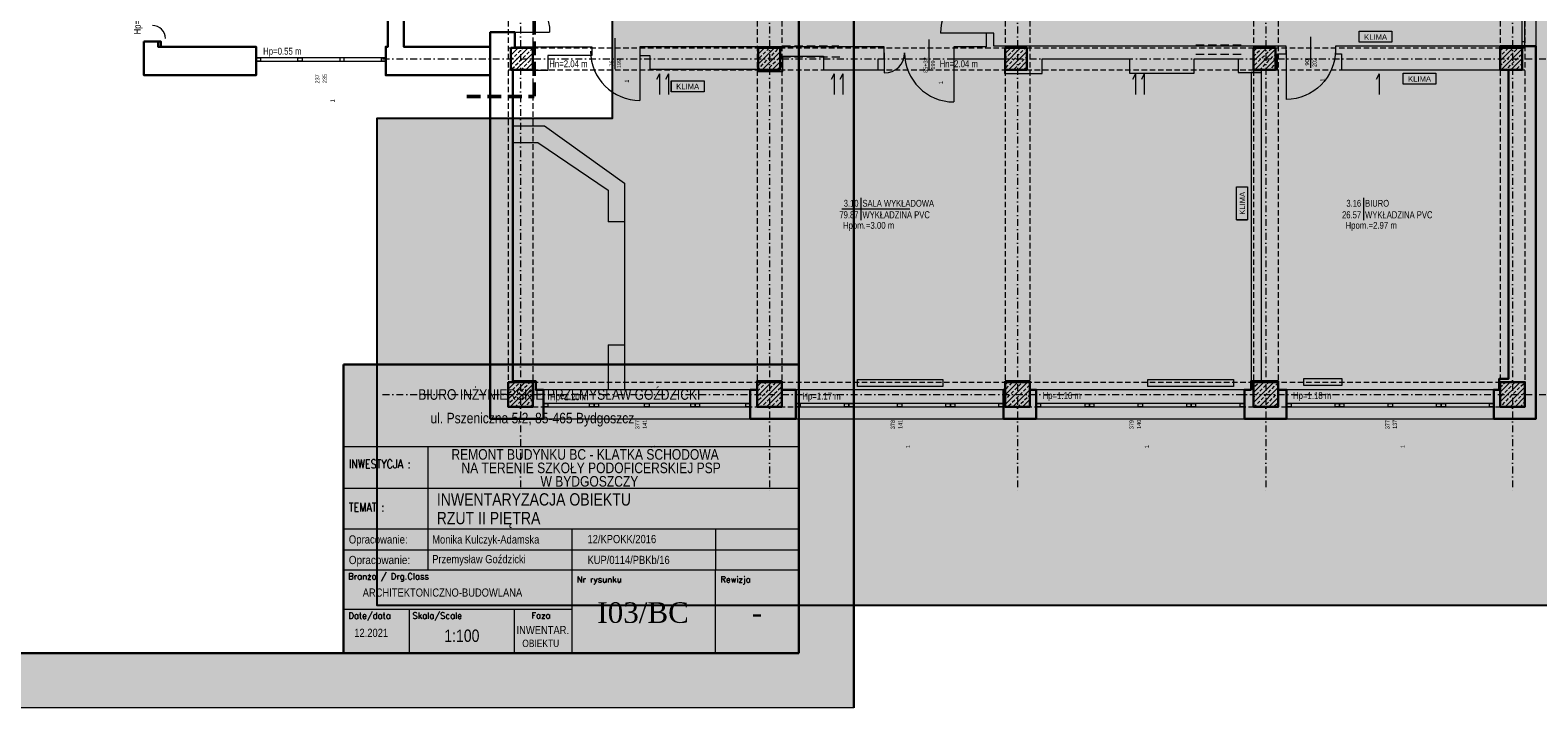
# Model space of a CAD drawing. Header units: millimetres. Extents: x 2046 to 20985, y -3049 to 4498.
# Tile 16 of 19: x 9093 to 11841, y 1140 to 2377. Entities that reach past the tile are written whole.
import ezdxf
from ezdxf.enums import TextEntityAlignment as Align

# ---------------------------------------------------------------- set-up
doc = ezdxf.new("R2010")
doc.units = ezdxf.units.MM
doc.linetypes.add('DASHDOT', pattern=[1, 0.5, -0.25, 0, -0.25])
doc.linetypes.add('DASHED', pattern=[0.75, 0.5, -0.25])
doc.layers.get('0').update_dxf_attribs({"lineweight": 18})
for name, color, linetype, lineweight in [('!MARIUSZ', 220, 'Continuous', 35), ('BA_drz', 7, 'Continuous', 18), ('BA_met', 7, 'Continuous', 18), ('BA_sym', 7, 'Continuous', 18), ('BA_txc', 1, 'Continuous', 18), ('BA_txs', 2, 'Continuous', 18), ('Cienka', 7, 'Continuous', 18), ('M_Ramki do druku', 7, 'Continuous', 18), ('PG_KONSTRUKCJA', 5, 'Continuous', 30), ('PG_OKNA', 7, 'Continuous', 18), ('PG_OSIE', 1, 'DASHDOT', 18), ('PG_PARAPETY_WEWN.', 2, 'Continuous', 18), ('PG_PARAPETY_ZEWN.', 1, 'Continuous', 18), ('PG_PODCIĄGI', 1, 'DASHED', 18), ('PG_SCHODY', 2, 'Continuous', 18), ('PG_SZRAF', 1, 'Continuous', 18), ('PG_WENTYLACJA', 1, 'Continuous', 18), ('PG_WIDOKOWE_CIENKIE', 1, 'Continuous', 18), ('PG_ŚCIANY_DZIAŁOWE', 3, 'Continuous', 18), ('PG_ŚCIANY_SŁUPY', 4, 'Continuous', 30), ('Przekrojowa', 60, 'Continuous', 18), ('TABC', 1, 'Continuous', 18), ('TABELKA', 7, 'Continuous', 18), ('Wyposażenie', 134, 'Continuous', 18)]:
    doc.layers.add(name, color=color, linetype=linetype, lineweight=lineweight)
doc.layers.add('BA_pom', color=6, linetype='Continuous', lineweight=18, plot=False)
doc.layers.get('BA_sym').off()
doc.styles.add('BIKTS', font='bikromsw.shx', dxfattribs={"width": 0.85})
doc.styles.add('ROMANC', font='times.ttf', dxfattribs={"height": 20})
doc.styles.add('ROMANS', font='bikromsw.shx', dxfattribs={"width": 0.8})
doc.styles.add('SIMPLEX', font='SIMPLEX')
doc.styles.get("Standard").update_dxf_attribs({"font": 'arial.ttf'})

# ---------------------------------------------------------------- blocks, each defined once
blk = doc.blocks.new('A$C243F7E6F')
at = {"layer": 'PG_SZRAF'}
h = blk.add_hatch(dxfattribs=at)
h.set_pattern_fill('ANSI33', color=256, scale=2)
h.set_pattern_definition([(45, (-6891.598, -2675.306), (-8.980256, 8.980256), []), (45, (-6882.618, -2675.306), (-8.980256, 8.980256), [6.35, -3.175])])
h.paths.add_polyline_path([(0, 0), (40, 0), (40, -40), (0, -40)])
at = {"layer": 'PG_KONSTRUKCJA'}
blk.add_lwpolyline([(0, 0), (40, 0), (40, -40), (0, -40), (0, 0)], dxfattribs=at)
blk = doc.blocks.new('A$C652F0D4A')
at = {"layer": 'PG_SZRAF'}
h = blk.add_hatch(dxfattribs=at)
h.set_pattern_fill('ANSI33', color=256, scale=2)
h.set_pattern_definition([(45, (-7030.048, -4118.865), (-8.980256, 8.980256), []), (45, (-7021.067, -4118.865), (-8.980256, 8.980256), [6.35, -3.175])])
h.paths.add_polyline_path([(-45, 45), (0, 45), (0, 0), (-45, 0)])
at = {"layer": 'PG_KONSTRUKCJA'}
blk.add_lwpolyline([(-45, 45), (0, 45), (0, 0), (-45, 0), (-45, 45)], dxfattribs=at)
blk = doc.blocks.new('bikmet')
blk.add_line((0, 1.65), (0, -1.65))
at = {"style": 'ROMANS', "width": 0.8}
blk.add_attdef('NRPOM', text='', height=1, dxfattribs=at).set_placement((-0.33, 0.33), align=Align.RIGHT)
blk.add_attdef('NWAPOM', (0.25, 0.33), '', height=1, dxfattribs=at)
blk.add_attdef('RAREA', text='', height=1.04, dxfattribs=at).set_placement((-0.33, -0.33), align=Align.TOP_RIGHT)
blk.add_attdef('PODLOGA', text='', height=1.04, dxfattribs=at).set_placement((0.25, -0.33), align=Align.TOP_LEFT)
blk = doc.blocks.new('dr1h901')
at = {"color": 0}
blk.add_line((-0.5, 0), (-0.5, 1), dxfattribs=at)
blk.add_line((0, 0.362), (0, -0.266))
blk.add_arc((-0.5, 0), 1, 0, 90, dxfattribs=at)
blk = doc.blocks.new('symdrz')
blk.add_lwpolyline([(-10, -30, -1), (-10, 30), (10, 30, -1), (10, -30)], format="xyb", close=True)
at = {"style": 'BIKTS', "width": 0.8}
blk.add_attdef('SYMDRZ', text='', height=25, dxfattribs=at).set_placement((0, 0), align=Align.MIDDLE)
blk.add_attdef('SZERDRZ', text='', height=25, dxfattribs=at).set_placement((77.1, 8.8), align=Align.CENTER)
blk.add_attdef('WYSDRZ', text='', height=25, dxfattribs=at).set_placement((77.1, -9.5), align=Align.TOP_CENTER)
blk = doc.blocks.new('A$C4CFE6BD2')
at = {"true_color": 0xffffff}
h = blk.add_hatch(color=7, dxfattribs=at)
h.dxf.hatch_style = 1
h.paths.add_polyline_path([(100, 2870), (-2000, 2870), (-2000, -100), (100, -100)])
h.paths.add_polyline_path([(-1700, 2770), (0, 2770), (0, 0), (-1700, 0)], flags=16)
at = {"layer": 'Cienka', "color": 1}
for p, q in [((100, 2870), (100, -100)), ((100, -100), (-2000, -100))]:
    blk.add_line(p, q, dxfattribs=at)
at = {"layer": 'PG_ŚCIANY_SŁUPY'}
blk.add_lwpolyline([(100, -100), (100, 2870), (-2000, 2870), (-2000, -100)], dxfattribs=at)
at = {"layer": 'Przekrojowa', "color": 18, "lineweight": 30, "true_color": 0x000000}
for p, q in [((-1700, 0), (-1700, 2770)), ((-1700, 2770), (0, 2770)), ((0, 2770), (0, 0)), ((-1700, 0), (0, 0))]:
    blk.add_line(p, q, dxfattribs=at)
blk = doc.blocks.new('A$C38c5ed0e')
at = {"true_color": 0xffffff}
h = blk.add_hatch(color=7, dxfattribs=at)
h.dxf.hatch_style = 1
h.paths.add_polyline_path([(1107.2, 702), (0, 702), (0, 0), (1107.2, 0)])
at = {"layer": 'Przekrojowa', "color": 18, "lineweight": 30, "true_color": 0x000000}
for p, q in [((0, 0), (0, 702)), ((0, 702), (1107.2, 702))]:
    blk.add_line(p, q, dxfattribs=at)
blk = doc.blocks.new('TAB-SP')
at = {"color": 18, "true_color": 0x000000}
for p, q in [((-5536, 0), (-5536, 3510)), ((-5536, 3510), (0, 3510)), ((0, 3510), (0, 0)), ((-4506, 2008), (-4506, 2508)), ((-4506, 1014), (-4506, 2025)), ((-5536, 2008), (0, 2008)), ((-2760, 1508), (-2760, 531)), ((-1014, 1508), (-1014, 1008)), ((-5520, 1258), (0, 1258)), ((0, 1008), (-5536, 1008)), ((-4506, 1008), (-4506, 1014)), ((-1014, 0), (-1014, 1008)), ((-5536, 0), (0, 0))]:
    blk.add_line(p, q, dxfattribs=at)
at = {"color": 18, "linetype": 'Continuous', "true_color": 0x000000}
for p, q in [((0, 2508), (-5536, 2508)), ((0, 1508), (-5536, 1508)), ((-2760, 531), (-5536, 531)), ((-4733, 0), (-4733, 531)), ((-3457, 0), (-3457, 531)), ((-2760, 531), (-2760, 0))]:
    blk.add_line(p, q, dxfattribs=at)
at = {"color": 18, "true_color": 0x000000, "style": 'ROMANS'}
for s, width, p, p2 in [('Opracowanie:  ', 0.657457, (-5470, 1333), (-4691, 1333)), ('Opracowanie: ', 0.711769, (-5470, 1083), (-4691, 1083))]:
    blk.add_text(s, height=100, dxfattribs=dict(at, width=width)).set_placement(p, p2, align=Align.FIT)
at = {"color": 18, "true_color": 0x000000, "style": 'BIKTS', "width": 0.85}
for tag, p, height in [('TEMAT1', (-4383, 1811), 150), ('TEMAT2', (-4383, 1591), 150), ('PROJEKTOWAł1', (-4383, 1336), 100), ('UPR.NR1', (-2569, 1341), 100), ('PROJEKTOWAŁ2', (-4383, 1086), 100), ('UPR.NR2', (-2569, 1091), 100), ('BRANżA', (-4783, 686), 100), ('DATA', (-5403, 196), 100), ('SKALA', (-4363, 136), 150), ('FAZA', (-3199, 242), 100), ('UPR.NR4', (-3378, 73), 100)]:
    blk.add_attdef(tag, p, '', height=height, dxfattribs=at)
at = {"color": 18, "true_color": 0x000000, "style": 'ROMANC'}
for tag, p in [('NR', (-2075, 368)), ('REWIZJA', (-508, 368))]:
    blk.add_attdef(tag, text='', height=250, dxfattribs=at).set_placement(p, align=Align.CENTER)
at = {"layer": 'TABC', "color": 18, "linetype": 'Continuous', "true_color": 0x000000, "style": 'SIMPLEX'}
for s, p in [('Branża / Drg.Class', (-5478, 896)), ('Nr rysunku', (-2700, 859)), ('Rewizja', (-954, 859)), ('Date/data', (-5475, 418)), ('Skala/Scale', (-4696, 418)), ('Faza', (-3252, 421))]:
    blk.add_text(s, height=74.6, dxfattribs=at).set_placement(p)
at = {"layer": 'TABELKA', "color": 18, "true_color": 0x000000}
for s, height, style, width, p in [('BIURO INŻYNIERSKIE PRZEMYSŁAW GOŹDZICKI', 128.93, 'BIKTS', 0.85, (-4626, 3082)), ('ul. Pszeniczna 5/2, 85-465 Bydgoszcz', 128.93, 'BIKTS', 0.85, (-4477, 2795)), ('REMONT BUDYNKU BC - KLATKA SCHODOWA ', 128.93, 'BIKTS', 0.85, (-4223, 2353)), ('INWESTYCJA :', 105.6, 'SIMPLEX', 0.8, (-5470, 2248)), ('NA TERENIE SZKOŁY PODOFICERSKIEJ PSP ', 128.93, 'BIKTS', 0.85, (-4101, 2189)), ('TEMAT :', 105.6, 'SIMPLEX', 0.8, (-5470, 1721))]:
    blk.add_text(s, height=height, dxfattribs=dict(at, style=style, width=width)).set_placement(p)
at = {"layer": 'TABELKA', "color": 18, "true_color": 0x000000, "insert": (-3140, 2154), "char_height": 128.93, "width": 1530.26, "attachment_point": 1, "style": 'BIKTS'}
blk.add_mtext('W BYDGOSZCZY', dxfattribs=at)

msp = doc.modelspace()

# ---------------------------------------------------------------- hatches: boundary and pattern name
at = {"layer": 'M_Ramki do druku', "true_color": 0xffffff}
h = msp.add_hatch(color=7, dxfattribs=at)
h.dxf.hatch_style = 1
h.paths.add_polyline_path([(9696.2, 4334.4), (9696.2, 3465.14), (10154.1, 3465.14), (10154.1, 2215.92), (9724.98, 2215.92), (9724.98, 1327.96), (12912.45, 1327.96), (12912.45, 4334.4)])
at = {"layer": 'PG_WENTYLACJA', "true_color": 0x000000}
h = msp.add_hatch(color=18, dxfattribs=at)
h.dxf.hatch_style = 1
h.paths.add_polyline_path([(11575.52, 2375.11), (11575.52, 2355.11), (11515.52, 2355.11), (11515.52, 2375.11)])
h = msp.add_hatch(color=18, dxfattribs=at)
h.dxf.hatch_style = 1
h.paths.add_polyline_path([(10321.35, 2284.93), (10321.35, 2264.93), (10261.35, 2264.93), (10261.35, 2284.93)])
h = msp.add_hatch(color=18, dxfattribs=at)
h.dxf.hatch_style = 1
h.paths.add_polyline_path([(11655.66, 2298.59), (11655.66, 2278.59), (11595.66, 2278.59), (11595.66, 2298.59)])
h = msp.add_hatch(color=18, dxfattribs=at)
h.dxf.hatch_style = 1
h.paths.add_polyline_path([(11292.29, 2091.09), (11312.29, 2091.09), (11312.29, 2031.09), (11292.29, 2031.09)])
at = {"layer": 'Wyposażenie', "true_color": 0x000000}
h = msp.add_hatch(color=18, dxfattribs=at)
h.dxf.hatch_style = 1
h.paths.add_polyline_path([(10756.74, 1726.71), (10756.74, 1739.55), (10601.07, 1739.57), (10601.07, 1726.74)])
h = msp.add_hatch(color=18, dxfattribs=at)
h.dxf.hatch_style = 1
h.paths.add_polyline_path([(11286.32, 1726.69), (11286.32, 1739.52), (11130.64, 1739.54), (11130.64, 1726.71)])
h = msp.add_hatch(color=18, dxfattribs=at)
h.dxf.hatch_style = 1
h.paths.add_polyline_path([(11484.12, 1728.9), (11484.12, 1741.74), (11414.54, 1741.76), (11414.54, 1728.93)])

# ---------------------------------------------------------------- linework, layer by layer
at = {"layer": '!MARIUSZ', "color": 18, "linetype": 'DASHED', "lineweight": 50, "ltscale": 50, "true_color": 0x000000}
for p in [(10011.7, 3294.14), (9888.85, 2256.4)]:
    msp.add_line(p, (10011.7, 2256.4), dxfattribs=at)
at = {"layer": 'BA_drz', "color": 18, "true_color": 0x000000}
msp.add_line((10650.01, 2336.12), (10650.01, 2299.12), dxfattribs=at)
for centre, radius, start, end in [((9315.51, 2361.87), 24, 0, 90), ((10650.01, 2336.12), 37, 270, 0)]:
    msp.add_arc(centre, radius, start, end, dxfattribs=at)
at = {"layer": 'BA_met', "color": 18, "true_color": 0x000000}
msp.add_lwpolyline([(10572.71, 2050.87), (10696.51, 2050.87)], dxfattribs=at)
at = {"layer": 'Defpoints', "color": 7, "true_color": 0xffffff}
msp.add_lwpolyline([(9696.2, 4334.4), (9696.2, 3465.14), (10154.1, 3465.14), (10154.1, 2215.92), (9724.98, 2215.92), (9724.98, 1327.96), (12912.45, 1327.96), (12912.45, 4334.4), (9696.2, 4334.4)], dxfattribs=at)
at = {"layer": 'PG_KONSTRUKCJA', "color": 18, "true_color": 0x000000}
for points in [[(9964.01, 1734.87), (10009.01, 1734.87), (10009.01, 1689.87), (9964.01, 1689.87), (9964.01, 1734.87)], [(10418.01, 1734.87), (10463.01, 1734.87), (10463.01, 1689.87), (10418.01, 1689.87), (10418.01, 1734.87)], [(10870.01, 1734.87), (10915.01, 1734.87), (10915.01, 1689.87), (10870.01, 1689.87), (10870.01, 1734.87)], [(11323.01, 1734.87), (11368.01, 1734.87), (11368.01, 1689.87), (11323.01, 1689.87), (11323.01, 1734.87)], [(11773.01, 1734.87), (11818.01, 1734.87), (11818.01, 1689.87), (11773.01, 1689.87), (11773.01, 1734.87)]]:
    msp.add_lwpolyline(points, dxfattribs=at)
at = {"layer": 'PG_OKNA', "color": 18, "true_color": 0x000000}
for points in [[(11818.01, 2896.87), (11812.01, 2896.87), (11812.01, 2347.87), (11818.01, 2347.87), (11818.01, 2896.87)], [(9504.51, 2326.87), (9504.51, 2320.87), (9741.51, 2320.87), (9741.51, 2326.87), (9504.51, 2326.87)], [(10028.51, 1695.87), (10028.51, 1689.87), (10405.51, 1689.87), (10405.51, 1695.87), (10028.51, 1695.87)], [(10488.51, 1695.87), (10488.51, 1689.87), (10867.01, 1689.87), (10867.01, 1695.87), (10488.51, 1695.87)], [(10927.01, 1695.87), (10927.01, 1689.87), (11306.51, 1689.87), (11306.51, 1695.87), (10927.01, 1695.87)], [(11383.51, 1695.87), (11383.51, 1689.87), (11761.01, 1689.87), (11761.01, 1695.87), (11383.51, 1695.87)]]:
    msp.add_lwpolyline(points, dxfattribs=at)
for points in [[(11818.01, 2347.87), (11818.01, 2355.87), (11812.01, 2355.87), (11812.01, 2347.87)], [(9504.51, 2326.87), (9512.51, 2326.87), (9512.51, 2320.87), (9504.51, 2320.87)], [(9580.51, 2326.87), (9588.51, 2326.87), (9588.51, 2320.87), (9580.51, 2320.87)], [(9665.51, 2326.87), (9657.51, 2326.87), (9657.51, 2320.87), (9665.51, 2320.87)], [(9733.51, 2326.87), (9741.51, 2326.87), (9741.51, 2320.87), (9733.51, 2320.87)], [(10028.51, 1695.87), (10036.51, 1695.87), (10036.51, 1689.87), (10028.51, 1689.87)], [(10112.76, 1695.87), (10120.76, 1695.87), (10120.76, 1689.87), (10112.76, 1689.87)], [(10120.76, 1695.87), (10128.76, 1695.87), (10128.76, 1689.87), (10120.76, 1689.87)], [(10213.01, 1695.87), (10221.01, 1695.87), (10221.01, 1689.87), (10213.01, 1689.87)], [(10297.26, 1695.87), (10305.26, 1695.87), (10305.26, 1689.87), (10297.26, 1689.87)], [(10305.26, 1695.87), (10313.26, 1695.87), (10313.26, 1689.87), (10305.26, 1689.87)], [(10397.51, 1695.87), (10405.51, 1695.87), (10405.51, 1689.87), (10397.51, 1689.87)], [(10488.51, 1695.87), (10496.51, 1695.87), (10496.51, 1689.87), (10488.51, 1689.87)], [(10577.14, 1695.87), (10585.14, 1695.87), (10585.14, 1689.87), (10577.14, 1689.87)], [(10585.14, 1695.87), (10593.14, 1695.87), (10593.14, 1689.87), (10585.14, 1689.87)], [(10673.76, 1695.87), (10681.76, 1695.87), (10681.76, 1689.87), (10673.76, 1689.87)], [(10762.39, 1695.87), (10770.39, 1695.87), (10770.39, 1689.87), (10762.39, 1689.87)], [(10770.39, 1695.87), (10778.39, 1695.87), (10778.39, 1689.87), (10770.39, 1689.87)], [(10859.01, 1695.87), (10867.01, 1695.87), (10867.01, 1689.87), (10859.01, 1689.87)], [(10927.01, 1695.87), (10935.01, 1695.87), (10935.01, 1689.87), (10927.01, 1689.87)], [(11016.14, 1695.87), (11024.14, 1695.87), (11024.14, 1689.87), (11016.14, 1689.87)], [(11024.14, 1695.87), (11032.14, 1695.87), (11032.14, 1689.87), (11024.14, 1689.87)], [(11112.76, 1695.87), (11120.76, 1695.87), (11120.76, 1689.87), (11112.76, 1689.87)], [(11201.39, 1695.87), (11209.39, 1695.87), (11209.39, 1689.87), (11201.39, 1689.87)], [(11209.39, 1695.87), (11217.39, 1695.87), (11217.39, 1689.87), (11209.39, 1689.87)], [(11298.51, 1695.87), (11306.51, 1695.87), (11306.51, 1689.87), (11298.51, 1689.87)], [(11383.51, 1695.87), (11391.51, 1695.87), (11391.51, 1689.87), (11383.51, 1689.87)], [(11471.64, 1695.87), (11479.64, 1695.87), (11479.64, 1689.87), (11471.64, 1689.87)], [(11479.64, 1695.87), (11487.64, 1695.87), (11487.64, 1689.87), (11479.64, 1689.87)], [(11568.26, 1695.87), (11576.26, 1695.87), (11576.26, 1689.87), (11568.26, 1689.87)], [(11656.89, 1695.87), (11664.89, 1695.87), (11664.89, 1689.87), (11656.89, 1689.87)], [(11664.89, 1695.87), (11672.89, 1695.87), (11672.89, 1689.87), (11664.89, 1689.87)], [(11753.01, 1695.87), (11761.01, 1695.87), (11761.01, 1689.87), (11753.01, 1689.87)]]:
    msp.add_lwpolyline(points, close=True, dxfattribs=at)
at = {"layer": 'PG_OSIE', "color": 18, "ltscale": 25, "true_color": 0x000000}
for points in [[(9986.51, 4316.47), (9986.51, 1532.11)], [(10440.51, 4316.47), (10440.51, 1532.11)], [(10892.51, 4316.47), (10892.51, 1532.11)], [(11345.51, 4316.47), (11345.51, 1532.11)], [(11795.51, 4316.47), (11795.51, 1532.11)], [(9735.34, 2324.87), (12015.59, 2324.87)], [(9735.34, 1712.37), (12015.59, 1712.37)]]:
    msp.add_lwpolyline(points, dxfattribs=at)
at = {"layer": 'PG_PARAPETY_WEWN.', "color": 18, "true_color": 0x000000}
for points in [[(10405.51, 1720.87), (10028.51, 1720.87)], [(10867.01, 1720.87), (10488.51, 1720.87)], [(11306.51, 1720.87), (10927.01, 1720.87)], [(11761.01, 1720.87), (11383.51, 1720.87)]]:
    msp.add_lwpolyline(points, dxfattribs=at)
at = {"layer": 'PG_PARAPETY_ZEWN.', "color": 18, "true_color": 0x000000}
for points in [[(11838.01, 3504.87), (11838.01, 2347.87)], [(10028.51, 1667.87), (11761.01, 1667.87)]]:
    msp.add_lwpolyline(points, dxfattribs=at)
at = {"layer": 'PG_PODCIĄGI', "color": 18, "ltscale": 30, "true_color": 0x000000}
for p, q in [((10464.01, 2348.37), (10567.01, 2348.37)), ((11300.51, 2349.87), (11217.51, 2349.87)), ((10464.01, 2328.37), (10569.01, 2328.37)), ((11300.51, 2332.87), (11217.51, 2332.87))]:
    msp.add_line(p, q, dxfattribs=at)
at = {"layer": 'PG_PODCIĄGI', "color": 18, "ltscale": 20, "true_color": 0x000000}
for points in [[(9964.01, 4163.87), (9964.01, 1689.87)], [(10009.01, 4163.87), (10009.01, 1689.87)], [(10418.01, 4163.87), (10418.01, 1689.87)], [(10463.01, 4163.87), (10463.01, 1689.87)], [(10870.01, 4163.87), (10870.01, 1689.87)], [(10915.01, 4163.87), (10915.01, 1689.87)], [(11323.01, 4163.87), (11323.01, 1689.87)], [(11368.01, 4163.87), (11368.01, 1689.87)], [(11773.01, 4163.87), (11773.01, 1689.87)], [(11818.01, 4163.87), (11818.01, 1689.87)], [(9964.01, 2344.87), (11818.01, 2344.87)], [(9964.01, 2304.87), (11818.01, 2304.87)], [(9964.01, 1734.87), (11818.01, 1734.87)], [(9964.01, 1689.87), (11818.01, 1689.87)]]:
    msp.add_lwpolyline(points, dxfattribs=at)
at = {"layer": 'PG_SCHODY', "color": 18, "true_color": 0x000000}
msp.add_lwpolyline([(9734.01, 2326.87), (9512.51, 2326.87)], dxfattribs=at)
at = {"layer": 'PG_WENTYLACJA', "color": 18, "true_color": 0x000000}
for p, q in [((10240.28, 2297.68), (10234.95, 2287.09)), ((10240.28, 2297.68), (10240.28, 2260.06)), ((10256.3, 2297.68), (10250.97, 2287.09)), ((10256.3, 2297.68), (10256.3, 2260.06)), ((10261.35, 2284.93), (10261.35, 2264.93)), ((10558.28, 2297.68), (10552.95, 2287.09)), ((10558.28, 2297.68), (10558.28, 2260.06)), ((10574.3, 2297.68), (10568.97, 2287.09)), ((10574.3, 2297.68), (10574.3, 2260.06)), ((11107.9, 2297.68), (11102.58, 2287.09)), ((11107.9, 2297.68), (11107.9, 2260.06)), ((11123.93, 2297.68), (11118.6, 2287.09)), ((11123.93, 2297.68), (11123.93, 2260.06)), ((11551.88, 2297.68), (11546.55, 2287.09)), ((11551.88, 2297.68), (11551.88, 2260.06)), ((11292.29, 2031.09), (11312.29, 2031.09))]:
    msp.add_line(p, q, dxfattribs=at)
for points in [[(11575.52, 2375.11), (11575.52, 2355.11), (11515.52, 2355.11), (11515.52, 2375.11)], [(10321.35, 2284.93), (10321.35, 2264.93), (10261.35, 2264.93), (10261.35, 2284.93)], [(11655.66, 2298.59), (11655.66, 2278.59), (11595.66, 2278.59), (11595.66, 2298.59)], [(11292.29, 2091.09), (11312.29, 2091.09), (11312.29, 2031.09), (11292.29, 2031.09)]]:
    msp.add_lwpolyline(points, close=True, dxfattribs=at)
at = {"layer": 'PG_WIDOKOWE_CIENKIE', "color": 18, "true_color": 0x000000}
for p, q in [((9971.51, 2202.37), (10030.51, 2202.37)), ((10030.51, 2202.37), (10176.51, 2097.87)), ((9971.51, 2172.37), (10018.09, 2172.37)), ((10018.09, 2172.37), (10146.51, 2085.44)), ((10176.51, 2097.87), (10176.51, 1722.87)), ((10146.51, 2085.44), (10146.51, 2027.44)), ((10176.51, 2027.44), (10146.51, 2027.44)), ((10146.51, 1802.87), (10176.51, 1802.87)), ((10146.51, 1802.87), (10146.51, 1722.87))]:
    msp.add_line(p, q, dxfattribs=at)
at = {"layer": 'PG_ŚCIANY_DZIAŁOWE', "color": 18, "true_color": 0x000000}
for points in [[(10777.01, 2346.87), (10777.01, 2324.87), (10869.01, 2324.87), (10869.01, 2297.87), (10938.01, 2297.87), (10938.01, 2324.87), (11097.01, 2324.87), (11097.01, 2298.87), (11215.01, 2298.87), (11215.01, 2324.87), (11295.01, 2324.87), (11295.01, 2299.87), (11337.51, 2299.87), (11337.51, 2304.87), (11366.51, 2304.87), (11366.51, 2333.87), (11382.51, 2333.87), (11382.51, 2347.87), (10849.51, 2347.87), (10849.51, 2371.87), (10835.51, 2371.87), (10835.51, 2346.87), (10777.01, 2346.87)], [(9976.51, 2346.87), (10116.51, 2346.87), (10116.51, 2330.87), (10036.51, 2330.87), (10036.51, 2303.37), (9972.51, 2303.37)], [(10650.01, 2346.87), (10204.51, 2346.87), (10204.51, 2330.87), (10222.51, 2330.87), (10222.51, 2305.87), (10420.01, 2305.87), (10420.01, 2301.87), (10465.01, 2301.87), (10465.01, 2329.87), (10539.01, 2329.87), (10539.01, 2304.87), (10639.01, 2304.87), (10639.01, 2324.87), (10650.01, 2324.87), (10650.01, 2346.87)], [(11790.01, 2347.87), (11472.51, 2347.87), (11472.51, 2333.87), (11483.51, 2333.87), (11483.51, 2304.87), (11773.01, 2304.87), (11773.01, 2347.87)]]:
    msp.add_lwpolyline(points, dxfattribs=at)
msp.add_lwpolyline([(11337.51, 2299.87), (11318.51, 2299.87), (11318.51, 1736.87), (11337.51, 1736.87)], close=True, dxfattribs=at)
at = {"layer": 'PG_ŚCIANY_SŁUPY', "color": 18, "true_color": 0x000000}
for points in [[(9745.01, 2733.37), (9745.01, 2346.87), (9741.01, 2346.87), (9741.01, 2294.87), (9931.51, 2294.87), (9931.51, 2346.87), (9774.01, 2346.87), (9774.01, 2733.37), (9745.01, 2733.37)], [(9972.51, 1736.87), (10014.51, 1736.87), (10014.51, 1720.87), (10028.51, 1720.87), (10028.51, 1667.87), (9931.51, 1667.87), (9931.51, 2373.37), (9968.01, 2373.37), (9976.51, 2373.37), (9976.51, 2344.87), (10009.01, 2344.87), (10009.01, 2304.87), (9972.51, 2304.87), (9972.51, 1734.87)], [(11838.01, 2347.87), (11773.01, 2347.87), (11773.01, 2304.87), (11788.01, 2304.87), (11788.01, 1740.87), (11771.01, 1740.87), (11771.01, 1720.87), (11761.01, 1720.87), (11761.01, 1667.87), (11838.01, 1667.87), (11838.01, 2347.87)], [(10405.51, 1667.87), (10405.51, 1720.87), (10418.01, 1720.87), (10418.01, 1736.87), (10463.01, 1736.87), (10463.01, 1720.87), (10488.51, 1720.87), (10488.51, 1667.87), (10405.51, 1667.87)], [(10870.01, 1736.87), (10870.01, 1720.87), (10867.01, 1720.87), (10867.01, 1667.87), (10927.01, 1667.87), (10927.01, 1720.87), (10915.01, 1720.87), (10915.01, 1736.87), (10870.01, 1736.87)], [(11306.51, 1667.87), (11306.51, 1720.87), (11318.51, 1720.87), (11318.51, 1736.87), (11368.01, 1736.87), (11368.01, 1720.87), (11383.51, 1720.87), (11383.51, 1667.87), (11306.51, 1667.87)]]:
    msp.add_lwpolyline(points, dxfattribs=at)
for points in [[(9300.01, 2356.37), (9331.01, 2356.37), (9331.01, 2346.87), (9504.51, 2346.87), (9504.51, 2294.87), (9300.01, 2294.87)], [(9300.01, 2356.37), (9326.01, 2356.37), (9326.01, 2346.87), (9504.51, 2346.87), (9504.51, 2294.87), (9300.01, 2294.87)]]:
    msp.add_lwpolyline(points, close=True, dxfattribs=at)
at = {"layer": 'Wyposażenie', "color": 18, "true_color": 0x000000}
for points in [[(10756.74, 1739.55), (10756.74, 1726.71), (10601.07, 1726.74), (10601.07, 1739.57)], [(11286.32, 1739.52), (11286.32, 1726.69), (11130.64, 1726.71), (11130.64, 1739.54)], [(11484.12, 1741.74), (11484.12, 1728.9), (11414.54, 1728.93), (11414.54, 1741.76)], [(11484.12, 1741.72), (11484.12, 1728.88), (11414.54, 1728.9), (11414.54, 1741.74)]]:
    msp.add_lwpolyline(points, close=True, dxfattribs=at)

# ---------------------------------------------------------------- block references
at = {"color": 18, "true_color": 0x000000}
ref = msp.add_blockref('TAB-SP', (10494.21, 1240.32), dxfattribs=dict(at, xscale=0.1499999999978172, yscale=0.1499999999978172, zscale=0.1499999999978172))
ref.add_attrib('TEMAT1', 'INWENTARYZACJA OBIEKTU', (9834.26, 1509.55), dxfattribs={"color": 250, "height": 22.5, "style": 'BIKTS', "width": 0.85})
ref.add_attrib('TEMAT2', 'RZUT II PIĘTRA', (9833.97, 1475.49), dxfattribs={"color": 250, "height": 22.5, "style": 'BIKTS', "width": 0.85})
ref.add_attrib('PROJEKTOWAł1', 'Przemysław Goździcki', (9825.8, 1404.34), dxfattribs={"color": 250, "height": 15, "style": 'BIKTS', "width": 0.85})
ref.add_attrib('UPR.NR1', 'KUP/0114/PBKb/16', (10108.91, 1402.83), dxfattribs={"color": 250, "height": 15, "style": 'BIKTS', "width": 0.85})
ref.add_attrib('PROJEKTOWAł2', 'Monika Kulczyk-Adamska', (9825.8, 1440.22), dxfattribs={"color": 250, "height": 15, "style": 'BIKTS', "width": 0.85})
ref.add_attrib('UPR.NR2', '12/KPOKK/2016', (10108.91, 1440.93), dxfattribs={"color": 250, "height": 15, "style": 'BIKTS', "width": 0.85})
ref.add_attrib('UPR.NR4', 'OBIEKTU', (9989.93, 1251.33), dxfattribs={"color": 250, "height": 13.5, "style": 'BIKTS', "width": 0.85})
ref.add_attrib('BRANżA', 'ARCHITEKTONICZNO-BUDOWLANA', (9699.05, 1343.27), dxfattribs={"color": 250, "height": 15, "style": 'BIKTS', "width": 0.85})
ref.add_attrib('DATA', '12.2021', (9683.73, 1269.77), dxfattribs={"color": 250, "height": 15, "style": 'BIKTS', "width": 0.85})
ref.add_attrib('SKALA', '1:100', (9847.85, 1260.77), dxfattribs={"color": 250, "height": 22.5, "style": 'BIKTS', "width": 0.85})
ref.add_attrib('FAZA', 'INWENTAR.', (9979.54, 1274.88), dxfattribs={"color": 250, "height": 15, "style": 'BIKTS', "width": 0.85})
ref.add_attrib('NR', 'I03/BC', dxfattribs={"color": 250, "height": 37.5, "style": 'ROMANC'}).set_placement((10210.26, 1295.48), align=Align.CENTER)
ref.add_attrib('REWIZJA', '-', dxfattribs={"color": 250, "height": 37.5, "style": 'ROMANC'}).set_placement((10417.94, 1295.48), align=Align.CENTER)
at = {"layer": 'BA_drz', "color": 18, "true_color": 0x000000, "zscale": -90}
for p, xscale, yscale, rotation in [((9949.76, 2418.37), -90, 90, 270), ((11427.51, 2340.87), -90, 89.99999999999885, 180), ((10159.51, 2338.87), 90, 90, 180)]:
    msp.add_blockref('dr1h901', p, dxfattribs=dict(at, xscale=xscale, yscale=yscale, rotation=rotation))
at = {"layer": 'BA_drz', "color": 18, "true_color": 0x000000, "extrusion": (0, 0, -1), "xscale": -90, "yscale": 89.99999999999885, "zscale": 90}
for p, rotation in [((-10842.51, 2416.87), 270), ((-10732.01, 2336.12), 180)]:
    msp.add_blockref('dr1h901', p, dxfattribs=dict(at, rotation=rotation))
at = {"layer": 'BA_met', "color": 18, "true_color": 0x000000, "xscale": 12.5, "yscale": 12.5, "zscale": 12.5}
for p, values in [((10607.06, 2050.87), {'NRPOM': ' 3.10', 'NWAPOM': 'SALA WYKŁADOWA', 'RAREA': '79.87', 'PODLOGA': 'WYKŁADZINA PVC'}), ((11523.41, 2050.87), {'NRPOM': ' 3.16', 'NWAPOM': 'BIURO', 'RAREA': '26.57', 'PODLOGA': 'WYKŁADZINA PVC'})]:
    msp.add_blockref('bikmet', p, dxfattribs=at).add_auto_attribs(values)
at = {"layer": 'BA_sym', "color": 18, "true_color": 0x000000}
ref = msp.add_blockref('symdrz', (10159.51, 2286.27), dxfattribs=dict(at, xscale=-0.5000000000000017, yscale=0.5000000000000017, zscale=0.5000000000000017, rotation=89.99999527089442))
ref.add_attrib('Szerdrz', '76', dxfattribs={"layer": 'BA_txc', "height": 7.5, "rotation": 90, "style": 'BIKTS', "width": 0.8}).set_placement((10152.76, 2316.27), align=Align.MIDDLE_CENTER)
ref.add_attrib('Wysdrz', '199', dxfattribs={"layer": 'BA_txc', "height": 7.5, "rotation": 90, "style": 'BIKTS', "width": 0.8}).set_placement((10166.26, 2316.27), align=Align.MIDDLE_CENTER)
ref.add_attrib('Sztuk', '1', (10184.26, 2281.41), dxfattribs={"layer": 'BA_pom', "height": 7.5, "rotation": 90, "style": 'BIKTS', "width": 0.8})
ref = msp.add_blockref('symdrz', (10732.01, 2283.52), dxfattribs=dict(at, xscale=-0.5000000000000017, yscale=0.5000000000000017, zscale=0.5000000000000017, rotation=89.99999527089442))
ref.add_attrib('Szerdrz', '85+32', dxfattribs={"layer": 'BA_txc', "height": 7.5, "rotation": 90, "style": 'BIKTS', "width": 0.8}).set_placement((10725.26, 2313.52), align=Align.MIDDLE_CENTER)
ref.add_attrib('Wysdrz', '199', dxfattribs={"layer": 'BA_txc', "height": 7.5, "rotation": 90, "style": 'BIKTS', "width": 0.8}).set_placement((10738.76, 2313.52), align=Align.MIDDLE_CENTER)
ref.add_attrib('Sztuk', '1', (10756.76, 2278.66), dxfattribs={"layer": 'BA_pom', "height": 7.5, "rotation": 90, "style": 'BIKTS', "width": 0.8})
ref = msp.add_blockref('symdrz', (11427.51, 2288.27), dxfattribs=dict(at, xscale=-0.5000000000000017, yscale=0.5000000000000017, zscale=0.5000000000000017, rotation=89.99999527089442))
ref.add_attrib('Szerdrz', '90', dxfattribs={"layer": 'BA_txc', "height": 7.5, "rotation": 90, "style": 'BIKTS', "width": 0.8}).set_placement((11420.76, 2318.27), align=Align.MIDDLE_CENTER)
ref.add_attrib('Wysdrz', '202', dxfattribs={"layer": 'BA_txc', "height": 7.5, "rotation": 90, "style": 'BIKTS', "width": 0.8}).set_placement((11434.26, 2318.27), align=Align.MIDDLE_CENTER)
ref.add_attrib('Sztuk', '1', (11452.26, 2283.41), dxfattribs={"layer": 'BA_pom', "height": 7.5, "rotation": 90, "style": 'BIKTS', "width": 0.8})
ref = msp.add_blockref('symdrz', (9623.01, 2250.35), dxfattribs=dict(at, xscale=-0.5000000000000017, yscale=0.5000000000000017, zscale=0.5000000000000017, rotation=89.99999527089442))
ref.add_attrib('Szerdrz', '237', dxfattribs={"layer": 'BA_txc', "height": 7.5, "rotation": 90, "style": 'BIKTS', "width": 0.8}).set_placement((9616.26, 2288.28), align=Align.MIDDLE_CENTER)
ref.add_attrib('Wysdrz', '235', dxfattribs={"layer": 'BA_txc', "height": 7.5, "rotation": 90, "style": 'BIKTS', "width": 0.8}).set_placement((9629.76, 2288.85), align=Align.MIDDLE_CENTER)
ref.add_attrib('Sztuk', '1', (9647.76, 2245.5), dxfattribs={"layer": 'BA_pom', "height": 7.5, "rotation": 90, "style": 'BIKTS', "width": 0.8})
ref = msp.add_blockref('symdrz', (10206.51, 1619.35), dxfattribs=dict(at, xscale=-0.5000000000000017, yscale=0.5000000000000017, zscale=0.5000000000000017, rotation=89.99999527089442))
ref.add_attrib('Szerdrz', '377', dxfattribs={"layer": 'BA_txc', "height": 7.5, "rotation": 90, "style": 'BIKTS', "width": 0.8}).set_placement((10199.76, 1657.28), align=Align.MIDDLE_CENTER)
ref.add_attrib('Wysdrz', '141', dxfattribs={"layer": 'BA_txc', "height": 7.5, "rotation": 90, "style": 'BIKTS', "width": 0.8}).set_placement((10213.26, 1657.85), align=Align.MIDDLE_CENTER)
ref.add_attrib('Sztuk', '1', (10231.26, 1614.5), dxfattribs={"layer": 'BA_pom', "height": 7.5, "rotation": 90, "style": 'BIKTS', "width": 0.8})
ref = msp.add_blockref('symdrz', (10672.26, 1619.35), dxfattribs=dict(at, xscale=-0.5000000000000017, yscale=0.5000000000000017, zscale=0.5000000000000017, rotation=89.99999527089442))
ref.add_attrib('Szerdrz', '378', dxfattribs={"layer": 'BA_txc', "height": 7.5, "rotation": 90, "style": 'BIKTS', "width": 0.8}).set_placement((10665.51, 1657.28), align=Align.MIDDLE_CENTER)
ref.add_attrib('Wysdrz', '141', dxfattribs={"layer": 'BA_txc', "height": 7.5, "rotation": 90, "style": 'BIKTS', "width": 0.8}).set_placement((10679.01, 1657.85), align=Align.MIDDLE_CENTER)
ref.add_attrib('Sztuk', '1', (10697.01, 1614.5), dxfattribs={"layer": 'BA_pom', "height": 7.5, "rotation": 90, "style": 'BIKTS', "width": 0.8})
ref = msp.add_blockref('symdrz', (11107.51, 1619.35), dxfattribs=dict(at, xscale=-0.5000000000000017, yscale=0.5000000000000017, zscale=0.5000000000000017, rotation=89.99999527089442))
ref.add_attrib('Szerdrz', '379', dxfattribs={"layer": 'BA_txc', "height": 7.5, "rotation": 90, "style": 'BIKTS', "width": 0.8}).set_placement((11100.76, 1657.28), align=Align.MIDDLE_CENTER)
ref.add_attrib('Wysdrz', '140', dxfattribs={"layer": 'BA_txc', "height": 7.5, "rotation": 90, "style": 'BIKTS', "width": 0.8}).set_placement((11114.26, 1657.85), align=Align.MIDDLE_CENTER)
ref.add_attrib('Sztuk', '1', (11132.26, 1614.5), dxfattribs={"layer": 'BA_pom', "height": 7.5, "rotation": 90, "style": 'BIKTS', "width": 0.8})
ref = msp.add_blockref('symdrz', (11574.01, 1619.35), dxfattribs=dict(at, xscale=-0.5000000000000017, yscale=0.5000000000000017, zscale=0.5000000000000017, rotation=89.99999527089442))
ref.add_attrib('Szerdrz', '377', dxfattribs={"layer": 'BA_txc', "height": 7.5, "rotation": 90, "style": 'BIKTS', "width": 0.8}).set_placement((11567.26, 1657.28), align=Align.MIDDLE_CENTER)
ref.add_attrib('Wysdrz', '137', dxfattribs={"layer": 'BA_txc', "height": 7.5, "rotation": 90, "style": 'BIKTS', "width": 0.8}).set_placement((11580.76, 1657.85), align=Align.MIDDLE_CENTER)
ref.add_attrib('Sztuk', '1', (11598.76, 1614.5), dxfattribs={"layer": 'BA_pom', "height": 7.5, "rotation": 90, "style": 'BIKTS', "width": 0.8})
at = {"layer": 'PG_KONSTRUKCJA', "color": 18, "true_color": 0x000000}
for name, p in [('A$C243F7E6F', (9969.01, 2344.87)), ('A$C243F7E6F', (10420.01, 2344.87)), ('A$C243F7E6F', (10870.01, 2344.87)), ('A$C243F7E6F', (11323.01, 2344.87)), ('A$C243F7E6F', (11773.01, 2344.87)), ('A$C652F0D4A', (10009.01, 1689.87)), ('A$C652F0D4A', (10463.01, 1689.87)), ('A$C652F0D4A', (10915.01, 1689.87)), ('A$C652F0D4A', (11368.01, 1689.87)), ('A$C652F0D4A', (11818.01, 1689.87))]:
    msp.add_blockref(name, p, dxfattribs=at)
at = {"layer": 'PG_WIDOKOWE_CIENKIE', "color": 6, "lineweight": 30, "xscale": 0.75, "yscale": 0.75, "zscale": 0.75}
msp.add_blockref('A$C38c5ed0e', (9663.8, 1240.32), dxfattribs=at)
at = {"layer": 'PG_ŚCIANY_SŁUPY'}
msp.add_blockref('A$C4CFE6BD2', (10494.21, 1240.32), dxfattribs=at)

# ---------------------------------------------------------------- texts
at = {"layer": 'BA_txs', "color": 18, "true_color": 0x000000, "style": 'BIKTS', "width": 0.85}
msp.add_text('Hp=2.35 m', height=12.5, rotation=90, dxfattribs=at).set_placement((9294.28, 2369.39))
for s, p in [('Hp=0.55 m', (9517.54, 2332.59)), ('Hn=2.04 m', (10039.08, 2309.58)), ('Hn=2.04 m', (10750.8, 2309.58)), ('Hpom.=3.00 m', (10574.52, 2014.7)), ('Hpom.=2.97 m', (11490.87, 2014.7)), ('Hp=1.20 m', (10040.54, 1701.59)), ('Hp=1.17 m', (10500.54, 1703.09)), ('Hp=1.16 m', (10938.54, 1704.09)), ('Hp=1.18 m', (11395.04, 1704.09))]:
    msp.add_text(s, height=12.5, dxfattribs=at).set_placement(p)
at = {"layer": 'PG_WENTYLACJA', "color": 18, "true_color": 0x000000, "char_height": 10, "attachment_point": 1}
for insert in [(11524.68, 2369.66), (11604.82, 2293.14), (10270.51, 2279.48)]:
    msp.add_mtext_dynamic_manual_height_columns('KLIMA', width=650.6795, gutter_width=50, heights=[0], dxfattribs=dict(at, insert=insert))
at = {"layer": 'PG_WENTYLACJA', "color": 18, "true_color": 0x000000, "insert": (11297.74, 2040.26), "char_height": 10, "attachment_point": 1, "rotation": 90}
msp.add_mtext_dynamic_manual_height_columns('KLIMA', width=650.6795, gutter_width=50, heights=[0], dxfattribs=at)

doc.saveas('drawing.dxf')
